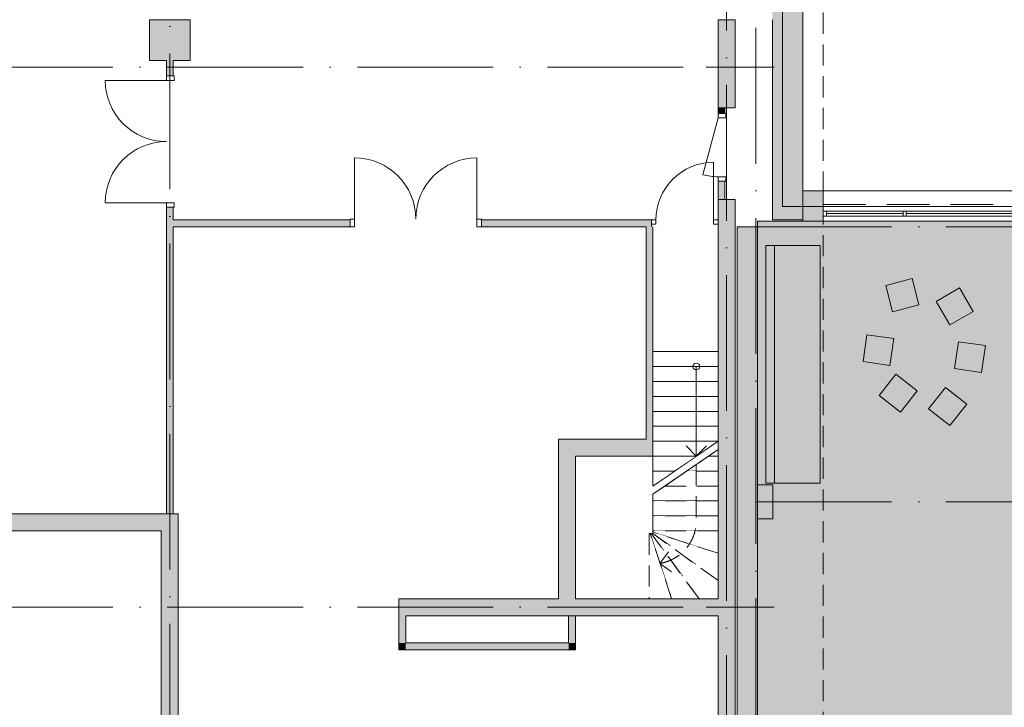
# Model space of a CAD drawing. Header units: millimetres. Extents: x -287545 to 1001608, y -673832 to 307178.
# Tile 36 of 64: x 33489 to 47991, y -14429 to -4300. Entities that reach past the tile are written whole.
import ezdxf
from ezdxf.enums import TextEntityAlignment as Align

# ---------------------------------------------------------------- set-up
doc = ezdxf.new("R2010")
doc.units = ezdxf.units.MM
doc.header["$MEASUREMENT"] = 0
for name, pattern in [('B0304', [1200, 1000, -100, 0, -100]), ('B0701', [468.239987, 311.999989, -156.239998]), ('B0703', [937.400007, 625, -312.400007]), ('v1', [2800, 1000, -400, 0, -400, 1000, 0]), ('Wipeout_Contour', [1000, 0, -1000])]:
    doc.linetypes.add(name, pattern=pattern)
for name, color, linetype in [('21 Buitenwanden', 7, 'Continuous'), ('21 Buitenwanden Doorsnede-arcering', 7, 'Continuous'), ('21 Buitenwanden Ramen', 7, 'Continuous'), ('22 C Binnenwanden', 7, 'Continuous'), ('22 C Binnenwanden Deuren', 7, 'Continuous'), ('22 C Binnenwanden Doorsnede-arcering', 7, 'Continuous'), ('22 NC Binnenwanden', 7, 'Continuous'), ('22 NC Binnenwanden Deuren', 7, 'Continuous'), ('22 NC Binnenwanden Doorsnede-arcering', 7, 'Continuous'), ('24 Trappen', 7, 'Continuous'), ('24 Trappen Afdek-arcering', 7, 'Continuous'), ('28 Draagconstructies - Kolommen INT', 7, 'Continuous'), ('28 Draagconstructies - Kolommen INT Doorsnede-arcering', 7, 'Continuous'), ('41 Buitenwandafw', 7, 'Continuous'), ('82 Interieur Los Doorsnede-arcering', 7, 'Continuous'), ('90 Terrein omgeving', 7, 'Continuous'), ('A Stramien', 7, 'Continuous'), ('Z Gebruiksoppervlak', 7, 'Continuous'), ('Z Gebruiksoppervlak Zone achtergrond', 7, 'Continuous'), ('Z Gebruiksoppervlak Zone omranding', 7, 'Continuous'), ('Z Gebruiksoppervlak Zone tekst', 7, 'Continuous')]:
    doc.layers.add(name, color=color, linetype=linetype)
doc.styles.add('GENERATED_STYLE_1', font='ARIALNB.TTF')
doc.styles.add('GENERATED_STYLE_2', font='ARIALN.TTF')
doc.styles.add('GENERATED_STYLE_4', font='arial.ttf')

# ---------------------------------------------------------------- blocks, each defined once
blk = doc.blocks.new('aula_H-05_1_1', base_point=(52467, -14575))
at = {"layer": 'Z Gebruiksoppervlak Zone achtergrond', "linetype": 'Continuous', "lineweight": 0, "true_color": 0xffffff}
blk.add_hatch(color=7, dxfattribs=at).paths.add_polyline_path([(44355, -16331), (44355, -21525), (60605, -21525), (60605, -23550), (64505, -23550), (64505, -7270), (58069, -7270), (58069, -10345), (54772, -10345), (54772, -7270), (44355, -7270)])
at = {"layer": 'Z Gebruiksoppervlak Zone omranding', "color": 2, "linetype": 'Continuous', "lineweight": 0, "flags": 128}
blk.add_lwpolyline([(44355, -16331), (44355, -21525), (60605, -21525), (60605, -23550), (64505, -23550), (64505, -7270), (58069, -7270), (58069, -10345), (54772, -10345), (54772, -7270), (44355, -7270)], close=True, dxfattribs=at)
at = {"layer": 'Z Gebruiksoppervlak Zone tekst', "color": 9, "lineweight": 0, "style": 'GENERATED_STYLE_1'}
blk.add_attdef('ROOM_NAME', text='', height=360, dxfattribs=at).set_placement((52467, -13774), align=Align.TOP_CENTER)
at = {"layer": 'Z Gebruiksoppervlak Zone tekst', "color": 9, "lineweight": 0}
for tag, height, style, p in [('DUMMY_942', 360, 'GENERATED_STYLE_1', (52885, -13661)), ('DUMMY_943', 300, 'GENERATED_STYLE_2', (51920, -14377)), ('ROOM_AREA', 300, 'GENERATED_STYLE_2', (51920, -14470)), ('DUMMY_944', 300, 'GENERATED_STYLE_2', (52500, -14474)), ('DUMMY_945', 200, 'GENERATED_STYLE_2', (52886, -14439)), ('OorspronkelijkOppervlakteAddOn', 300, 'GENERATED_STYLE_2', (52178, -15088)), ('DUMMY_946', 300, 'GENERATED_STYLE_2', (52178, -14995))]:
    blk.add_attdef(tag, text='', height=height, dxfattribs=dict(at, style=style)).set_placement(p, align=Align.TOP_LEFT)
blk = doc.blocks.new('Slab_1_1', base_point=(656, -159592))
at = {"layer": '90 Terrein omgeving', "color": 253, "linetype": 'Continuous', "lineweight": 0, "true_color": 0x99a3a6, "flags": 128}
blk.add_lwpolyline([(83441, -38402, 0.026375), (82545, -38813, -0.020839), (81787, -39169, -0.068942), (81026, -39373, -0.076511), (80477, -39351, -0.098735), (79831, -39079, -0.079096), (79228, -38494, -0.024505), (78739, -37774, 0.027053), (78242, -37047, 0.091945), (77641, -36498, 0.126478), (76874, -36287, 0.037205), (76536, -36300), (76536, -35925), (76536, -35850), (77030, -35850), (77030, -7050), (44725, -7050), (44725, -3850), (10025, -3850)], format="xyb", dxfattribs=at)
blk = doc.blocks.new('Stair_9_1')
at = {"color": 254, "linetype": 'Wipeout_Contour', "lineweight": 0, "ltscale": 177130.833054}
blk.add_wipeout([(43775, -9189), (42815, -9189), (42815, -9409), (43775, -9409)], dxfattribs=at).dxf.layer = '24 Trappen Afdek-arcering'
at = {"layer": '24 Trappen', "color": 9, "linetype": 'Continuous', "lineweight": 0}
for p, q in [((43775, -9189), (42815, -9189)), ((42815, -9189), (42815, -9409)), ((43775, -9409), (43775, -9189)), ((42815, -9409), (43775, -9409))]:
    blk.add_line(p, q, dxfattribs=at)
at = {"color": 254, "linetype": 'Wipeout_Contour', "lineweight": 0, "ltscale": 177317.741559}
blk.add_wipeout([(43775, -9409), (42815, -9409), (42815, -9629), (43775, -9629)], dxfattribs=at).dxf.layer = '24 Trappen Afdek-arcering'
at = {"layer": '24 Trappen', "color": 9, "linetype": 'Continuous', "lineweight": 0}
for p, q in [((43775, -9409), (42815, -9409)), ((42815, -9409), (42815, -9629)), ((43775, -9629), (43775, -9409)), ((42815, -9629), (43775, -9629))]:
    blk.add_line(p, q, dxfattribs=at)
at = {"layer": '24 Trappen', "color": 9, "linetype": 'Continuous', "lineweight": 0, "flags": 128}
blk.add_lwpolyline([(43405, -9409, 1), (43505, -9409, 1)], format="xyb", close=True, dxfattribs=at)
at = {"color": 254, "linetype": 'Wipeout_Contour', "lineweight": 0, "ltscale": 177508.816295}
blk.add_wipeout([(43775, -9629), (42815, -9629), (42815, -9849), (43775, -9849)], dxfattribs=at).dxf.layer = '24 Trappen Afdek-arcering'
at = {"layer": '24 Trappen', "color": 9, "linetype": 'Continuous', "lineweight": 0}
for p, q in [((43775, -9629), (42815, -9629)), ((42815, -9629), (42815, -9849)), ((43775, -9849), (43775, -9629)), ((42815, -9849), (43775, -9849))]:
    blk.add_line(p, q, dxfattribs=at)
at = {"color": 254, "linetype": 'Wipeout_Contour', "lineweight": 0, "ltscale": 177704.043807}
blk.add_wipeout([(43775, -9849), (42815, -9849), (42815, -10069), (43775, -10069)], dxfattribs=at).dxf.layer = '24 Trappen Afdek-arcering'
at = {"layer": '24 Trappen', "color": 9, "linetype": 'Continuous', "lineweight": 0}
for p, q in [((43775, -9849), (42815, -9849)), ((42815, -9849), (42815, -10069)), ((43775, -10069), (43775, -9849)), ((42815, -10069), (43775, -10069))]:
    blk.add_line(p, q, dxfattribs=at)
at = {"color": 254, "linetype": 'Wipeout_Contour', "lineweight": 0, "ltscale": 177903.410403}
blk.add_wipeout([(43775, -10069), (42815, -10069), (42815, -10289), (43775, -10289)], dxfattribs=at).dxf.layer = '24 Trappen Afdek-arcering'
at = {"layer": '24 Trappen', "color": 9, "linetype": 'Continuous', "lineweight": 0}
for p, q in [((43775, -10069), (42815, -10069)), ((42815, -10069), (42815, -10289)), ((43775, -10289), (43775, -10069)), ((42815, -10289), (43775, -10289))]:
    blk.add_line(p, q, dxfattribs=at)
at = {"color": 254, "linetype": 'Wipeout_Contour', "lineweight": 0, "ltscale": 178106.902193}
blk.add_wipeout([(43775, -10289), (42815, -10289), (42815, -10509), (43775, -10509)], dxfattribs=at).dxf.layer = '24 Trappen Afdek-arcering'
at = {"layer": '24 Trappen', "color": 9, "linetype": 'Continuous', "lineweight": 0}
for p, q in [((43775, -10289), (42815, -10289)), ((42815, -10289), (42815, -10509)), ((43775, -10509), (43775, -10289)), ((42815, -10509), (43775, -10509))]:
    blk.add_line(p, q, dxfattribs=at)
at = {"color": 254, "linetype": 'Wipeout_Contour', "lineweight": 0, "ltscale": 178004.092248}
blk.add_wipeout([(43775, -10509), (42815, -10509), (42815, -10729), (43455, -10729)], dxfattribs=at).dxf.layer = '24 Trappen Afdek-arcering'
at = {"layer": '24 Trappen', "color": 9, "linetype": 'Continuous', "lineweight": 0}
for p, q in [((43775, -10509), (42815, -10509)), ((42815, -10509), (42815, -10729)), ((42815, -10729), (43455, -10729))]:
    blk.add_line(p, q, dxfattribs=at)
at = {"color": 254, "linetype": 'Wipeout_Contour', "lineweight": 0, "ltscale": 135049.111631}
blk.add_wipeout([(43775, -10631), (43632, -10729), (43775, -10729)], dxfattribs=at).dxf.layer = '24 Trappen Afdek-arcering'
at = {"layer": '24 Trappen', "color": 9, "linetype": 'B0701', "lineweight": 0}
for p, q in [((43632, -10729), (43775, -10729)), ((43775, -10729), (43775, -10631))]:
    blk.add_line(p, q, dxfattribs=at)
at = {"color": 254, "linetype": 'Wipeout_Contour', "lineweight": 0, "ltscale": 177595.349947}
blk.add_wipeout([(42815, -10729), (42815, -10949), (43135, -10949), (43455, -10729)], dxfattribs=at).dxf.layer = '24 Trappen Afdek-arcering'
at = {"layer": '24 Trappen', "color": 9, "linetype": 'Continuous', "lineweight": 0}
for p, q in [((43455, -10729), (42815, -10729)), ((42815, -10729), (42815, -10949)), ((42815, -10949), (43135, -10949))]:
    blk.add_line(p, q, dxfattribs=at)
at = {"color": 254, "linetype": 'Wipeout_Contour', "lineweight": 0, "ltscale": 179799.19355}
blk.add_wipeout([(43312, -10949), (43775, -10949), (43775, -10729), (43632, -10729)], dxfattribs=at).dxf.layer = '24 Trappen Afdek-arcering'
at = {"color": 254, "linetype": 'Wipeout_Contour', "lineweight": 0, "ltscale": 132944.235772}
blk.add_wipeout([(42815, -10949), (42815, -11169), (43135, -10949)], dxfattribs=at).dxf.layer = '24 Trappen Afdek-arcering'
at = {"layer": '24 Trappen', "color": 9, "linetype": 'Continuous', "lineweight": 0}
for p, q in [((43455, -9409), (43455, -10729)), ((43305, -10579), (43455, -10729)), ((43455, -10729), (43605, -10579)), ((43135, -10949), (42815, -10949)), ((42815, -10949), (42815, -11169))]:
    blk.add_line(p, q, dxfattribs=at)
at = {"layer": '24 Trappen', "color": 9, "linetype": 'B0701', "lineweight": 0}
for p, q in [((43775, -10729), (43632, -10729)), ((43775, -10949), (43775, -10729)), ((43312, -10949), (43775, -10949))]:
    blk.add_line(p, q, dxfattribs=at)
at = {"color": 254, "linetype": 'Wipeout_Contour', "lineweight": 0, "ltscale": 179393.609872}
blk.add_wipeout([(42992, -11169), (43775, -11169), (43775, -10949), (43312, -10949)], dxfattribs=at).dxf.layer = '24 Trappen Afdek-arcering'
at = {"layer": '24 Trappen', "color": 9, "linetype": 'B0701', "lineweight": 0}
for p, q in [((43775, -10949), (43312, -10949)), ((43775, -11169), (43775, -10949)), ((42992, -11169), (43775, -11169))]:
    blk.add_line(p, q, dxfattribs=at)
at = {"color": 254, "linetype": 'Wipeout_Contour', "lineweight": 0, "ltscale": 223411.705249}
blk.add_wipeout([(42992, -11169), (42815, -11291), (42815, -11389), (43775, -11389), (43775, -11169)], dxfattribs=at).dxf.layer = '24 Trappen Afdek-arcering'
at = {"layer": '24 Trappen', "color": 9, "linetype": 'Continuous', "lineweight": 0}
for p, q in [((43775, -10509), (42815, -11169)), ((43775, -10631), (42815, -11291))]:
    blk.add_line(p, q, dxfattribs=at)
at = {"layer": '24 Trappen', "color": 9, "linetype": 'B0701', "lineweight": 0}
for p, q in [((42815, -11291), (42815, -11389)), ((43775, -11169), (42992, -11169)), ((43775, -11389), (43775, -11169)), ((42815, -11389), (43775, -11389))]:
    blk.add_line(p, q, dxfattribs=at)
at = {"color": 254, "linetype": 'Wipeout_Contour', "lineweight": 0, "ltscale": 179185.736983}
blk.add_wipeout([(42815, -11609), (43775, -11609), (43775, -11389), (42815, -11389)], dxfattribs=at).dxf.layer = '24 Trappen Afdek-arcering'
at = {"layer": '24 Trappen', "color": 9, "linetype": 'B0701', "lineweight": 0}
for p, q in [((43775, -11389), (42815, -11389)), ((42815, -11389), (42815, -11609)), ((43775, -11609), (43775, -11389)), ((42815, -11609), (43775, -11609))]:
    blk.add_line(p, q, dxfattribs=at)
at = {"color": 254, "linetype": 'Wipeout_Contour', "lineweight": 0, "ltscale": 179413.675728}
blk.add_wipeout([(42815, -11829), (43775, -11829), (43775, -11609), (42815, -11609)], dxfattribs=at).dxf.layer = '24 Trappen Afdek-arcering'
at = {"layer": '24 Trappen', "color": 9, "linetype": 'B0701', "lineweight": 0}
for p, q in [((43455, -10851), (43455, -11677)), ((43775, -11609), (42815, -11609)), ((42815, -11609), (42815, -11829)), ((43775, -11829), (43775, -11609)), ((42815, -11829), (43775, -11829))]:
    blk.add_line(p, q, dxfattribs=at)
at = {"color": 254, "linetype": 'Wipeout_Contour', "lineweight": 0, "ltscale": 179620.259428}
blk.add_wipeout([(42815, -11847), (43775, -12159), (43775, -11829), (42815, -11829)], dxfattribs=at).dxf.layer = '24 Trappen Afdek-arcering'
at = {"layer": '24 Trappen', "color": 9, "linetype": 'B0701', "lineweight": 0}
for p, q in [((43775, -11829), (42815, -11829)), ((42815, -11829), (42815, -11847)), ((42815, -11847), (43775, -12159)), ((43775, -12159), (43775, -11829))]:
    blk.add_line(p, q, dxfattribs=at)
at = {"color": 254, "linetype": 'Wipeout_Contour', "lineweight": 0, "ltscale": 179827.549356}
blk.add_wipeout([(42815, -11869), (43775, -12563), (43775, -12159), (42815, -11847)], dxfattribs=at).dxf.layer = '24 Trappen Afdek-arcering'
at = {"layer": '24 Trappen', "color": 9, "linetype": 'B0701', "lineweight": 0}
for p, q in [((43775, -12159), (42815, -11847)), ((42815, -11847), (42815, -11869)), ((42815, -11869), (43775, -12563)), ((43775, -12563), (43775, -12159))]:
    blk.add_line(p, q, dxfattribs=at)
at = {"color": 254, "linetype": 'Wipeout_Contour', "lineweight": 0, "ltscale": 269773.382743}
blk.add_wipeout([(42791, -11870), (43496, -12830), (43775, -12830), (43775, -12563), (42815, -11869), (42815, -11870)], dxfattribs=at).dxf.layer = '24 Trappen Afdek-arcering'
at = {"layer": '24 Trappen', "color": 9, "linetype": 'B0701', "lineweight": 0}
for p, q in [((42815, -11870), (42791, -11870)), ((42791, -11870), (43496, -12830)), ((43775, -12563), (42815, -11869)), ((42815, -11869), (42815, -11870)), ((43775, -12830), (43775, -12563)), ((43496, -12830), (43775, -12830))]:
    blk.add_line(p, q, dxfattribs=at)
at = {"color": 254, "linetype": 'Wipeout_Contour', "lineweight": 0, "ltscale": 179108.084124}
blk.add_wipeout([(42774, -11870), (43092, -12830), (43496, -12830), (42791, -11870)], dxfattribs=at).dxf.layer = '24 Trappen Afdek-arcering'
at = {"layer": '24 Trappen', "color": 9, "linetype": 'B0701', "lineweight": 0}
for p, q in [((42791, -11870), (42774, -11870)), ((42774, -11870), (43092, -12830)), ((43496, -12830), (42791, -11870)), ((43092, -12830), (43496, -12830))]:
    blk.add_line(p, q, dxfattribs=at)
at = {"color": 254, "linetype": 'Wipeout_Contour', "lineweight": 0, "ltscale": 178375.260448}
blk.add_wipeout([(42761, -11870), (42761, -12830), (43092, -12830), (42774, -11870)], dxfattribs=at).dxf.layer = '24 Trappen Afdek-arcering'
at = {"layer": '24 Trappen', "color": 9, "linetype": 'B0701', "lineweight": 0}
for p, q in [((42774, -11870), (42761, -11870)), ((42761, -11870), (42761, -12830)), ((43092, -12830), (42774, -11870)), ((42761, -12830), (43092, -12830))]:
    blk.add_line(p, q, dxfattribs=at)
at = {"layer": '24 Trappen', "color": 9, "linetype": 'B0304', "lineweight": 0}
for p, q in [((43043, -12136), (42920, -12309)), ((42920, -12309), (43092, -12432))]:
    blk.add_line(p, q, dxfattribs=at)
at = {"layer": '24 Trappen', "color": 9, "linetype": 'B0701', "lineweight": 0}
blk.add_arc((42815, -11677), 640, 279.4002, 0, dxfattribs=at)
blk = doc.blocks.new('Wall_6_1', base_point=(44205, -23690))
at = {"layer": '22 NC Binnenwanden Doorsnede-arcering', "linetype": 'Continuous', "lineweight": 0}
blk.add_hatch(color=251, dxfattribs=at).paths.add_polyline_path([(44055, -7350), (44055, -21675), (44355, -21675), (44355, -19750), (44080, -19750), (44080, -19250), (44355, -19250), (44355, -11650), (44080, -11650), (44080, -11150), (44355, -11150), (44355, -7350)])
at = {"layer": '22 NC Binnenwanden', "color": 1, "linetype": 'Continuous', "lineweight": 0, "flags": 128}
for points in [[(44355, -7350), (44055, -7350)], [(44055, -7350), (44055, -21675)], [(44355, -11150), (44355, -7350)], [(44355, -19250), (44355, -11650)]]:
    blk.add_lwpolyline(points, dxfattribs=at)
blk = doc.blocks.new('Wall_92_1', base_point=(44575, -4300))
at = {"layer": '21 Buitenwanden Doorsnede-arcering', "linetype": 'Continuous', "lineweight": 0, "true_color": 0x323232}
for points in [[(44925, -3950), (45025, -3850), (44925, -3850)], [(44925, -3950), (45025, -3950), (45025, -3850)], [(44575, -4300), (44875, -4000), (44575, -4000)], [(44575, -4300), (44875, -4300), (44875, -4000)], [(44875, -4000), (44925, -3950), (44875, -3950)], [(44875, -4000), (44925, -4000), (44925, -3950)], [(44875, -4000), (44875, -7250), (44925, -7250), (44925, -4000)], [(44925, -3950), (44925, -7250), (45025, -7250), (45025, -3950)], [(44575, -4300), (44575, -7250), (44875, -7250), (44875, -4300)]]:
    blk.add_hatch(color=250, dxfattribs=at).paths.add_polyline_path(points)
at = {"layer": '21 Buitenwanden', "color": 9, "linetype": 'Continuous', "lineweight": 0, "flags": 128}
for points in [[(45025, -3850), (44925, -3850)], [(44875, -7250), (44575, -7250)], [(44925, -7250), (44875, -7250)], [(45025, -7250), (44925, -7250)]]:
    blk.add_lwpolyline(points, dxfattribs=at)
at = {"layer": '21 Buitenwanden', "color": 1, "linetype": 'Continuous', "lineweight": 0, "flags": 128}
for points in [[(45025, -7250), (45025, -3850)], [(44575, -4300), (44575, -7250)]]:
    blk.add_lwpolyline(points, dxfattribs=at)
blk = doc.blocks.new('Simple Door Opening_5')
at = {"layer": '22 C Binnenwanden Deuren', "color": 1, "linetype": 'Continuous', "lineweight": 0}
for p, q in [((-750, 0), (-750, -250)), ((750, 0), (750, -250))]:
    blk.add_line(p, q, dxfattribs=at)
at = {"layer": '22 C Binnenwanden Deuren', "color": 9, "linetype": 'B0701', "lineweight": 0}
for p, q in [((-750, 0), (750, 0)), ((-750, -250), (750, -250))]:
    blk.add_line(p, q, dxfattribs=at)
blk = doc.blocks.new('Wall_106_1', base_point=(35700, -23660))
at = {"layer": '22 C Binnenwanden Doorsnede-arcering', "linetype": 'Continuous', "lineweight": 0, "true_color": 0x323232}
for points in [[(35825, -11580), (35575, -11580), (35575, -16445), (35825, -16445)], [(35575, -17945), (35575, -23660), (35825, -23660), (35825, -17945)]]:
    blk.add_hatch(color=250, dxfattribs=at).paths.add_polyline_path(points)
at = {"layer": '22 C Binnenwanden', "color": 1, "linetype": 'Continuous', "lineweight": 0}
for p, q in [((35575, -16445), (35825, -16445)), ((35575, -17945), (35825, -17945))]:
    blk.add_line(p, q, dxfattribs=at)
at = {"layer": '22 C Binnenwanden', "color": 1, "linetype": 'Continuous', "lineweight": 0, "flags": 128}
for points in [[(35825, -11580), (35575, -11580)], [(35825, -16445), (35825, -11580)], [(35575, -11830), (35575, -16445)], [(35575, -17945), (35575, -18580)], [(35825, -23660), (35825, -17945)], [(35575, -18680), (35575, -23660)], [(35575, -23660), (35825, -23660)]]:
    blk.add_lwpolyline(points, dxfattribs=at)
at = {"layer": '22 C Binnenwanden Deuren', "color": 1, "linetype": 'Continuous', "lineweight": 0, "zscale": 1000, "rotation": 90}
blk.add_blockref('Simple Door Opening_5', (35575, -17195), dxfattribs=at)
blk = doc.blocks.new('Wall_107_1', base_point=(39125, -12955))
at = {"layer": '22 C Binnenwanden Doorsnede-arcering', "linetype": 'Continuous', "lineweight": 0}
for points in [[(39175, -13080), (39075, -12830), (39075, -13080)], [(39075, -12830), (39175, -13080), (39175, -12830)], [(39175, -13080), (41550, -13080), (41550, -12830), (39175, -12830)]]:
    blk.add_hatch(color=251, dxfattribs=at).paths.add_polyline_path(points)
at = {"layer": '22 C Binnenwanden', "color": 1, "linetype": 'Continuous', "lineweight": 0, "flags": 128}
for points in [[(41425, -12830), (39075, -12830)], [(39175, -13080), (41550, -13080)]]:
    blk.add_lwpolyline(points, dxfattribs=at)
at = {"layer": '22 NC Binnenwanden', "color": 1, "linetype": 'Continuous', "lineweight": 0, "flags": 128}
blk.add_lwpolyline([(39075, -12830), (39075, -13080)], dxfattribs=at)
blk = doc.blocks.new('Wall_108_1', base_point=(43900, -23660))
at = {"layer": '22 C Binnenwanden Doorsnede-arcering', "linetype": 'Continuous', "lineweight": 0, "true_color": 0x323232}
blk.add_hatch(color=250, dxfattribs=at).paths.add_polyline_path([(44025, -23660), (44025, -6950), (43775, -6950), (43775, -23660)])
at = {"layer": '22 C Binnenwanden', "color": 1, "linetype": 'Continuous', "lineweight": 0, "flags": 128}
for points in [[(44025, -6950), (43775, -6950)], [(43775, -6950), (43775, -12830)], [(44025, -23660), (44025, -6950)], [(43775, -13080), (43775, -19000)]]:
    blk.add_lwpolyline(points, dxfattribs=at)
blk = doc.blocks.new('Wall_121_1', base_point=(41550, -12955))
at = {"layer": '22 C Binnenwanden Doorsnede-arcering', "linetype": 'Continuous', "lineweight": 0}
blk.add_hatch(color=251, dxfattribs=at).paths.add_polyline_path([(41550, -13080), (43775, -13080), (43775, -12830), (41550, -12830)])
at = {"layer": '22 C Binnenwanden', "color": 1, "linetype": 'Continuous', "lineweight": 0, "flags": 128}
for points in [[(43775, -12830), (41675, -12830)], [(41550, -13080), (43775, -13080)]]:
    blk.add_lwpolyline(points, dxfattribs=at)
blk = doc.blocks.new('Wall_122_1', base_point=(41550, -10605))
at = {"layer": '22 C Binnenwanden Doorsnede-arcering', "linetype": 'Continuous', "lineweight": 0}
for points in [[(41425, -10480), (41675, -10730), (41675, -10480)], [(41675, -10730), (41425, -10480), (41425, -10730)], [(41425, -10730), (41425, -12830), (41675, -12830), (41675, -10730)]]:
    blk.add_hatch(color=251, dxfattribs=at).paths.add_polyline_path(points)
at = {"layer": '22 C Binnenwanden', "color": 1, "linetype": 'Continuous', "lineweight": 0, "flags": 128}
for points in [[(41425, -10480), (41675, -10480)], [(41425, -10480), (41425, -12830)], [(41675, -12830), (41675, -10730)]]:
    blk.add_lwpolyline(points, dxfattribs=at)
blk = doc.blocks.new('Wall_123_1', base_point=(41550, -10605))
at = {"layer": '22 C Binnenwanden Doorsnede-arcering', "linetype": 'Continuous', "lineweight": 0}
for points in [[(42715, -10480), (41675, -10480), (41675, -10730), (42715, -10730)], [(42715, -10480), (42815, -10730), (42815, -10480)], [(42715, -10730), (42815, -10730), (42715, -10480)]]:
    blk.add_hatch(color=251, dxfattribs=at).paths.add_polyline_path(points)
at = {"layer": '22 C Binnenwanden', "color": 1, "linetype": 'Continuous', "lineweight": 0, "flags": 128}
for points in [[(42715, -10480), (41675, -10480)], [(41675, -10730), (42815, -10730)]]:
    blk.add_lwpolyline(points, dxfattribs=at)
at = {"layer": '22 NC Binnenwanden', "color": 1, "linetype": 'Continuous', "lineweight": 0, "flags": 128}
blk.add_lwpolyline([(42815, -10730), (42815, -10480)], dxfattribs=at)
blk = doc.blocks.new('Wall_126_1', base_point=(41625, -13080))
at = {"layer": '22 NC Binnenwanden Doorsnede-arcering', "linetype": 'Continuous', "lineweight": 0}
for points in [[(41675, -13480), (41675, -13080), (41575, -13080), (41575, -13480)], [(41575, -13480), (41575, -13580), (41675, -13580)], [(41675, -13480), (41575, -13480), (41675, -13580)]]:
    blk.add_hatch(color=251, dxfattribs=at).paths.add_polyline_path(points)
at = {"layer": '22 NC Binnenwanden', "color": 1, "linetype": 'Continuous', "lineweight": 0, "flags": 128}
for points in [[(41575, -13080), (41575, -13480)], [(41575, -13080), (41675, -13080)], [(41675, -13580), (41675, -13080)], [(41675, -13580), (41575, -13580)]]:
    blk.add_lwpolyline(points, dxfattribs=at)
blk = doc.blocks.new('Wall_127_1', base_point=(41625, -13530))
at = {"layer": '22 NC Binnenwanden Doorsnede-arcering', "linetype": 'Continuous', "lineweight": 0}
for points in [[(39075, -13480), (39075, -13580), (39175, -13480)], [(39175, -13480), (39075, -13580), (39175, -13580)], [(39175, -13580), (41575, -13580), (41575, -13480), (39175, -13480)]]:
    blk.add_hatch(color=251, dxfattribs=at).paths.add_polyline_path(points)
at = {"layer": '22 NC Binnenwanden', "color": 1, "linetype": 'Continuous', "lineweight": 0, "flags": 128}
for points in [[(39075, -13580), (39075, -13480)], [(41575, -13480), (39175, -13480)], [(39075, -13580), (41575, -13580)]]:
    blk.add_lwpolyline(points, dxfattribs=at)
blk = doc.blocks.new('D1 27_10')
at = {"layer": '22 NC Binnenwanden Deuren', "color": 1, "linetype": 'Continuous', "lineweight": 0}
for p, q in [((433, 0), (-403, 224)), ((-433, 0), (-500, 0)), ((-500, 0), (-500, -114)), ((-500, 0), (-500, -100)), ((-500, 0), (-500, -100)), ((-433, -114), (-433, 0)), ((500, 0), (433, 0)), ((433, 0), (433, -114)), ((500, -114), (500, 0)), ((500, 0), (500, -100)), ((500, 0), (500, -100)), ((-500, -114), (-433, -114)), ((433, -114), (500, -114))]:
    blk.add_line(p, q, dxfattribs=at)
at = {"layer": '22 NC Binnenwanden Deuren', "color": 9, "linetype": 'Continuous', "lineweight": 0}
blk.add_arc((433, 0), 866, 165, 180, dxfattribs=at)
blk = doc.blocks.new('Wall_136_1', base_point=(43825, -6950))
at = {"layer": '22 NC Binnenwanden Doorsnede-arcering', "linetype": 'Continuous', "lineweight": 0}
for points in [[(43875, -5600), (43775, -5600), (43775, -5680), (43875, -5680)], [(43775, -6680), (43775, -6950), (43875, -6950), (43875, -6680)]]:
    blk.add_hatch(color=251, dxfattribs=at).paths.add_polyline_path(points)
at = {"layer": '22 NC Binnenwanden', "color": 1, "linetype": 'Continuous', "lineweight": 0}
for p, q in [((43775, -5680), (43875, -5680)), ((43775, -6680), (43875, -6680))]:
    blk.add_line(p, q, dxfattribs=at)
at = {"layer": '22 NC Binnenwanden', "color": 1, "linetype": 'Continuous', "lineweight": 0, "flags": 128}
for points in [[(43875, -5600), (43775, -5600)], [(43775, -5600), (43775, -5680)], [(43875, -5680), (43875, -5600)], [(43775, -6680), (43775, -6950)], [(43875, -6950), (43875, -6680)], [(43775, -6950), (43875, -6950)]]:
    blk.add_lwpolyline(points, dxfattribs=at)
at = {"layer": '22 NC Binnenwanden Deuren', "color": 1, "linetype": 'Continuous', "lineweight": 0, "zscale": 1000, "rotation": 90}
blk.add_blockref('D1 27_10', (43775, -6180), dxfattribs=at)
blk = doc.blocks.new('Wall_137_1', base_point=(43900, -4300))
at = {"layer": '22 C Binnenwanden Doorsnede-arcering', "linetype": 'Continuous', "lineweight": 0, "true_color": 0x323232}
blk.add_hatch(color=250, dxfattribs=at).paths.add_polyline_path([(43775, -4300), (43775, -5600), (44025, -5600), (44025, -4300)])
at = {"layer": '22 C Binnenwanden', "color": 1, "linetype": 'Continuous', "lineweight": 0, "flags": 128}
for points in [[(43775, -4300), (43775, -5600)], [(44025, -4300), (43775, -4300)], [(44025, -5600), (44025, -4300)], [(43775, -5600), (44025, -5600)]]:
    blk.add_lwpolyline(points, dxfattribs=at)
blk = doc.blocks.new('Wall_144_1', base_point=(28800, -11705))
at = {"layer": '22 C Binnenwanden Doorsnede-arcering', "linetype": 'Continuous', "lineweight": 0}
blk.add_hatch(color=251, dxfattribs=at).paths.add_polyline_path([(28925, -11830), (35575, -11830), (35575, -11580), (28925, -11580)])
at = {"layer": '22 C Binnenwanden', "color": 1, "linetype": 'Continuous', "lineweight": 0, "flags": 128}
for points in [[(35575, -11580), (28925, -11580)], [(28925, -11830), (35575, -11830)]]:
    blk.add_lwpolyline(points, dxfattribs=at)
blk = doc.blocks.new('D1 27_16')
at = {"layer": '22 NC Binnenwanden Deuren', "color": 1, "linetype": 'Continuous', "lineweight": 0}
for p, q in [((425, 0), (425, 850)), ((-425, 0), (-490, 0)), ((-490, 0), (-490, -60)), ((-490, 0), (-490, -60)), ((-490, 0), (-490, -60)), ((-425, -60), (-425, 0)), ((490, 0), (425, 0)), ((425, 0), (425, -60)), ((490, -60), (490, 0)), ((490, 0), (490, -60)), ((490, 0), (490, -60)), ((-490, -60), (-425, -60)), ((-490, -60), (-490, -100)), ((425, -60), (490, -60)), ((490, -60), (490, -100))]:
    blk.add_line(p, q, dxfattribs=at)
at = {"layer": '22 NC Binnenwanden Deuren', "color": 9, "linetype": 'Continuous', "lineweight": 0}
blk.add_arc((425, 0), 850, 90, 180, dxfattribs=at)
blk = doc.blocks.new('D2 27_5')
at = {"layer": '22 NC Binnenwanden Deuren', "color": 1, "linetype": 'Continuous', "lineweight": 0}
for p, q in [((-900, 0), (-900, 900)), ((900, 0), (900, 900)), ((-900, 0), (-967, 0)), ((-967, 0), (-967, -114)), ((-900, -114), (-900, 0)), ((967, 0), (900, 0)), ((900, 0), (900, -114)), ((967, -114), (967, 0)), ((-967, -114), (-967, -14)), ((-967, -114), (-967, -14)), ((-967, -114), (-900, -114)), ((900, -114), (967, -114)), ((967, -114), (967, -14)), ((967, -114), (967, -14))]:
    blk.add_line(p, q, dxfattribs=at)
at = {"layer": '22 NC Binnenwanden Deuren', "color": 9, "linetype": 'Continuous', "lineweight": 0}
for centre, start, end in [((-900, 0), 0, 90), ((900, 0), 90, 180)]:
    blk.add_arc(centre, 900, start, end, dxfattribs=at)
blk = doc.blocks.new('Wall_147_1', base_point=(43730, -7300))
at = {"layer": '22 NC Binnenwanden Doorsnede-arcering', "linetype": 'Continuous', "lineweight": 0}
for points in [[(35750, -7250), (35750, -7350), (38356, -7350), (38356, -7250)], [(40290, -7350), (42795, -7350), (42795, -7250), (40290, -7250)]]:
    blk.add_hatch(color=251, dxfattribs=at).paths.add_polyline_path(points)
at = {"layer": '22 NC Binnenwanden', "color": 1, "linetype": 'Continuous', "lineweight": 0}
for p, q in [((38356, -7350), (38356, -7250)), ((40290, -7350), (40290, -7250)), ((42795, -7250), (42795, -7310)), ((43775, -7250), (43775, -7310)), ((42795, -7310), (42795, -7350)), ((43775, -7310), (43775, -7350))]:
    blk.add_line(p, q, dxfattribs=at)
at = {"layer": '22 NC Binnenwanden', "color": 1, "linetype": 'Continuous', "lineweight": 0, "flags": 128}
for points in [[(38356, -7250), (35750, -7250)], [(42795, -7250), (40290, -7250)], [(35750, -7350), (38356, -7350)], [(40290, -7350), (42715, -7350)]]:
    blk.add_lwpolyline(points, dxfattribs=at)
at = {"layer": '22 NC Binnenwanden Deuren', "color": 1, "linetype": 'Continuous', "lineweight": 0, "zscale": 1000}
for name, p in [('D2 27_5', (39323, -7236)), ('D1 27_16', (43285, -7250))]:
    blk.add_blockref(name, p, dxfattribs=at)
blk = doc.blocks.new('Wall_148_1', base_point=(42765, -10605))
at = {"layer": '22 NC Binnenwanden Doorsnede-arcering', "linetype": 'Continuous', "lineweight": 0}
blk.add_hatch(color=251, dxfattribs=at).paths.add_polyline_path([(42815, -10480), (42815, -7350), (42715, -7350), (42715, -10480)])
at = {"layer": '22 NC Binnenwanden', "color": 1, "linetype": 'Continuous', "lineweight": 0, "flags": 128}
for points in [[(42715, -7350), (42715, -10480)], [(42815, -10480), (42815, -7350)]]:
    blk.add_lwpolyline(points, dxfattribs=at)
blk = doc.blocks.new('D2 27_6')
at = {"layer": '22 NC Binnenwanden Deuren', "color": 1, "linetype": 'Continuous', "lineweight": 0}
for p, q in [((-900, 0), (-900, 900)), ((900, 0), (900, 900)), ((-900, 0), (-967, 0)), ((-967, 0), (-967, -114)), ((-967, 0), (-967, -100)), ((-967, 0), (-967, -100)), ((-900, -114), (-900, 0)), ((967, 0), (900, 0)), ((900, 0), (900, -114)), ((967, -114), (967, 0)), ((967, 0), (967, -100)), ((967, 0), (967, -100)), ((-967, -114), (-900, -114)), ((900, -114), (967, -114))]:
    blk.add_line(p, q, dxfattribs=at)
at = {"layer": '22 NC Binnenwanden Deuren', "color": 9, "linetype": 'Continuous', "lineweight": 0}
for centre, start, end in [((-900, 0), 0, 90), ((900, 0), 90, 180)]:
    blk.add_arc(centre, 900, start, end, dxfattribs=at)
blk = doc.blocks.new('Wall_149_1', base_point=(35700, -11580))
at = {"layer": '22 NC Binnenwanden Doorsnede-arcering', "linetype": 'Continuous', "lineweight": 0}
for points in [[(35750, -4900), (35650, -4900), (35650, -5129), (35750, -5129)], [(35650, -7063), (35650, -11580), (35750, -11580), (35750, -7063)]]:
    blk.add_hatch(color=251, dxfattribs=at).paths.add_polyline_path(points)
at = {"layer": '22 NC Binnenwanden', "color": 1, "linetype": 'Continuous', "lineweight": 0}
for p, q in [((35650, -5129), (35750, -5129)), ((35650, -7063), (35750, -7063))]:
    blk.add_line(p, q, dxfattribs=at)
at = {"layer": '22 NC Binnenwanden', "color": 1, "linetype": 'Continuous', "lineweight": 0, "flags": 128}
for points in [[(35650, -4900), (35650, -5129)], [(35750, -5129), (35750, -4900)], [(35650, -7063), (35650, -11580)], [(35750, -7250), (35750, -7063)], [(35750, -11580), (35750, -7350)], [(35650, -11580), (35750, -11580)]]:
    blk.add_lwpolyline(points, dxfattribs=at)
at = {"layer": '22 NC Binnenwanden Deuren', "color": 1, "linetype": 'Continuous', "lineweight": 0, "zscale": 1000, "rotation": 90}
blk.add_blockref('D2 27_6', (35650, -6096), dxfattribs=at)
blk = doc.blocks.new('Wall_151_1', base_point=(39125, -12955))
at = {"layer": '22 NC Binnenwanden Doorsnede-arcering', "linetype": 'Continuous', "lineweight": 0}
blk.add_hatch(color=251, dxfattribs=at).paths.add_polyline_path([(39175, -13480), (39175, -13080), (39075, -13080), (39075, -13480)])
at = {"layer": '22 NC Binnenwanden', "color": 1, "linetype": 'Continuous', "lineweight": 0, "flags": 128}
for points in [[(39075, -13080), (39075, -13480)], [(39175, -13480), (39175, -13080)]]:
    blk.add_lwpolyline(points, dxfattribs=at)
blk = doc.blocks.new('R2 bl ol 27_8')
at = {"layer": '21 Buitenwanden Ramen', "color": 9, "linetype": 'Continuous', "lineweight": 0}
for p, q in [((-1473, 78), (1473, 78)), ((-1473, 0), (-1473, 78)), ((-1473, -72), (-1473, 0)), ((-1473, -72), (-1473, 0)), ((1473, 0), (1473, 78)), ((1473, -72), (1473, 0)), ((1473, -72), (1473, 0)), ((-1473, -272), (-1473, -72)), ((1473, -272), (1473, -72)), ((-1473, -372), (-1473, -272)), ((1473, -372), (1473, -272)), ((-1473, -372), (1473, -372))]:
    blk.add_line(p, q, dxfattribs=at)
at = {"layer": '21 Buitenwanden Ramen', "color": 1, "linetype": 'Continuous', "lineweight": 0}
for p, q in [((-1473, 0), (-1425, 0)), ((-1425, 0), (-1425, -72)), ((249, -72), (249, 0)), ((249, 0), (273, 0)), ((273, 0), (297, 0)), ((297, 0), (297, -72)), ((1425, -72), (1425, 0)), ((1425, 0), (1473, 0)), ((-1425, -72), (-1473, -72)), ((273, -72), (249, -72)), ((297, -72), (273, -72)), ((1473, -72), (1425, -72))]:
    blk.add_line(p, q, dxfattribs=at)
at = {"layer": '21 Buitenwanden Ramen', "color": 2, "linetype": 'Continuous', "lineweight": 0}
for p, q in [((-1425, 0), (249, 0)), ((297, 0), (1425, 0)), ((-1425, -36), (249, -36)), ((249, -72), (-1425, -72)), ((297, -36), (1425, -36)), ((1425, -72), (297, -72))]:
    blk.add_line(p, q, dxfattribs=at)
blk = doc.blocks.new('Wall_160_1', base_point=(60530, -7270))
at = {"layer": '21 Buitenwanden Doorsnede-arcering', "linetype": 'Continuous', "lineweight": 0, "true_color": 0x323232}
for points in [[(45025, -6820), (45025, -6920), (45325, -6920), (45325, -6820)], [(45025, -7270), (45325, -7270), (45325, -6920), (45025, -6920)]]:
    blk.add_hatch(color=250, dxfattribs=at).paths.add_polyline_path(points)
at = {"layer": '21 Buitenwanden', "color": 9, "linetype": 'Continuous', "lineweight": 0}
for p, q in [((45325, -6820), (45325, -6920)), ((45325, -6920), (45325, -7120)), ((45325, -7120), (45325, -7192)), ((45325, -7192), (45325, -7270))]:
    blk.add_line(p, q, dxfattribs=at)
at = {"layer": '21 Buitenwanden', "color": 2, "linetype": 'Continuous', "lineweight": 0, "flags": 128}
for points in [[(45325, -6820), (45025, -6820)], [(45025, -7270), (45325, -7270)]]:
    blk.add_lwpolyline(points, dxfattribs=at)
at = {"layer": '21 Buitenwanden', "color": 9, "linetype": 'Continuous', "lineweight": 0, "flags": 128}
for points in [[(45025, -6820), (45025, -6920)], [(45025, -6920), (45025, -7270)]]:
    blk.add_lwpolyline(points, dxfattribs=at)
at = {"layer": '21 Buitenwanden Ramen', "color": 1, "linetype": 'Continuous', "lineweight": 0, "zscale": 1000, "rotation": 180}
blk.add_blockref('R2 bl ol 27_8', (46797, -7192), dxfattribs=at)
blk = doc.blocks.new('Column_14_1', base_point=(35700, -4600))
at = {"layer": '28 Draagconstructies - Kolommen INT Doorsnede-arcering', "linetype": 'Continuous', "lineweight": 0, "true_color": 0x323232}
blk.add_hatch(color=250, dxfattribs=at).paths.add_polyline_path([(35400, -4900), (35650, -4900), (35750, -4900), (36000, -4900), (36000, -4300), (35400, -4300)])
at = {"layer": '28 Draagconstructies - Kolommen INT', "color": 5, "linetype": 'Continuous', "lineweight": 0, "flags": 128}
blk.add_lwpolyline([(35750, -4900), (36000, -4900), (36000, -4300), (35400, -4300), (35400, -4900), (35650, -4900)], dxfattribs=at)
blk = doc.blocks.new('Beam_80_1', base_point=(45325, -7120))
at = {"layer": '41 Buitenwandafw', "color": 9, "linetype": 'B0703', "lineweight": 0}
for p, q in [((45325, -7020), (51240, -7020)), ((45325, -7120), (45325, -7020)), ((51240, -7120), (51240, -7020)), ((45325, -7120), (51240, -7120))]:
    blk.add_line(p, q, dxfattribs=at)
blk = doc.blocks.new('Column_108_1', base_point=(44330, -11400))
at = {"layer": '28 Draagconstructies - Kolommen INT Doorsnede-arcering', "linetype": 'Continuous', "lineweight": 0, "true_color": 0x323232}
for points in [[(44080, -11650), (44355, -11650), (44355, -11150), (44080, -11150)], [(44580, -11150), (44355, -11150), (44355, -11650), (44580, -11650)]]:
    blk.add_hatch(color=250, dxfattribs=at).paths.add_polyline_path(points)
at = {"layer": '28 Draagconstructies - Kolommen INT', "color": 5, "linetype": 'Continuous', "lineweight": 0, "flags": 128}
blk.add_lwpolyline([(44355, -11650), (44580, -11650), (44580, -11150), (44355, -11150)], dxfattribs=at)
blk = doc.blocks.new('Standard grid marker_8')
at = {"layer": 'A Stramien', "color": 9, "linetype": 'v1', "lineweight": 0, "true_color": 0xc8c8c8}
blk.add_line((0, 0), (79292, 0), dxfattribs=at)
at = {"layer": 'A Stramien', "color": 252, "lineweight": 0, "true_color": 0x969696, "style": 'GENERATED_STYLE_4'}
for tag, p in [('AC_MarkerText_1_0', (-81, -69)), ('AC_MarkerText_1_1', (79810, -69))]:
    blk.add_attdef(tag, text='', height=300, rotation=270, dxfattribs=at).set_placement(p, align=Align.TOP_CENTER)
blk = doc.blocks.new('Standard grid marker_3')
at = {"layer": 'A Stramien', "color": 9, "linetype": 'v1', "lineweight": 0, "true_color": 0xc8c8c8}
for q in [(0, 0), (35196, 0)]:
    blk.add_line((1000, 0), q, dxfattribs=at)
at = {"layer": 'A Stramien', "color": 252, "lineweight": 0, "true_color": 0x969696, "style": 'GENERATED_STYLE_4'}
blk.add_attdef('AC_MarkerText_1', text='', height=300, dxfattribs=at).set_placement((36496, 150), align=Align.TOP_CENTER)
blk = doc.blocks.new('Standard grid marker_10')
at = {"layer": 'A Stramien', "color": 9, "linetype": 'v1', "lineweight": 0, "true_color": 0xc8c8c8}
blk.add_line((1000, 0), (23465, 0), dxfattribs=at)
at = {"layer": 'A Stramien', "color": 9, "lineweight": 0, "true_color": 0xc8c8c8, "style": 'GENERATED_STYLE_4'}
blk.add_attdef('AC_MarkerText_1', text='', height=300, rotation=270, dxfattribs=at).set_placement((24983, -69), align=Align.TOP_CENTER)
blk = doc.blocks.new('Standard grid marker_11')
at = {"layer": 'A Stramien', "color": 9, "linetype": 'v1', "lineweight": 0, "true_color": 0xc8c8c8}
blk.add_line((538, 0), (23926, 0), dxfattribs=at)
at = {"layer": 'A Stramien', "color": 9, "lineweight": 0, "true_color": 0xc8c8c8, "style": 'GENERATED_STYLE_4'}
blk.add_attdef('AC_MarkerText_1', text='', height=300, rotation=270, dxfattribs=at).set_placement((24983, 470), align=Align.TOP_CENTER)
blk = doc.blocks.new('Standard grid marker_13')
at = {"layer": 'A Stramien', "color": 9, "linetype": 'v1', "lineweight": 0, "true_color": 0xc8c8c8}
for p, q in [((1000, 0), (41540, 0)), ((41540, 0), (42540, 0))]:
    blk.add_line(p, q, dxfattribs=at)
at = {"layer": 'A Stramien', "color": 9, "lineweight": 0, "true_color": 0xc8c8c8, "style": 'GENERATED_STYLE_4'}
blk.add_attdef('AC_MarkerText_1', text='', height=300, dxfattribs=at).set_placement((-300, 150), align=Align.TOP_CENTER)
blk = doc.blocks.new('Standard grid marker_14')
at = {"layer": 'A Stramien', "color": 9, "linetype": 'v1', "lineweight": 0, "true_color": 0xc8c8c8}
for p, q in [((1000, 0), (41540, 0)), ((41540, 0), (42540, 0))]:
    blk.add_line(p, q, dxfattribs=at)
at = {"layer": 'A Stramien', "color": 9, "lineweight": 0, "true_color": 0xc8c8c8, "style": 'GENERATED_STYLE_4'}
blk.add_attdef('AC_MarkerText_1', text='', height=300, dxfattribs=at).set_placement((-300, 150), align=Align.TOP_CENTER)

msp = doc.modelspace()

# ---------------------------------------------------------------- hatches: boundary and pattern name
at = {"layer": '82 Interieur Los Doorsnede-arcering', "linetype": 'Continuous', "lineweight": 0, "true_color": 0xbfbfbf}
for points in [[(44480, -7625), (44480, -11125), (45280, -11125), (45280, -7625)], [(44480, -7625), (44480, -11125), (44605, -11125), (44605, -7625)], [(46244.5, -8214.5), (46344.6, -8601.8), (46731.9, -8501.7), (46631.8, -8114.4)], [(46987.1, -8449.9), (47187.1, -8796.3), (47533.5, -8596.3), (47333.5, -8249.9)], [(45968.5, -8940.4), (45910.8, -9336.2), (46306.6, -9393.9), (46364.3, -8998.1)], [(47316.8, -9043.3), (47259.2, -9439.2), (47655, -9496.8), (47712.7, -9101)], [(46395, -9521.3), (46147.2, -9835.2), (46461.1, -10083.1), (46709, -9769.2)], [(47123.4, -9716.5), (46875.5, -10030.4), (47189.5, -10278.3), (47437.3, -9964.3)]]:
    msp.add_hatch(color=9, dxfattribs=at).paths.add_polyline_path(points)

# ---------------------------------------------------------------- linework, layer by layer
at = {"layer": '82 Interieur Los Doorsnede-arcering', "color": 252, "linetype": 'Continuous', "lineweight": 0, "true_color": 0x969696, "flags": 128}
for points in [[(44480, -7625), (44480, -11125), (45280, -11125), (45280, -7625)], [(44480, -7625), (44480, -11125), (44605, -11125), (44605, -7625)], [(46244.5, -8214.5), (46344.6, -8601.8), (46731.9, -8501.7), (46631.8, -8114.4)], [(46987.1, -8449.9), (47187.1, -8796.3), (47533.5, -8596.3), (47333.5, -8249.9)], [(45968.5, -8940.4), (45910.8, -9336.2), (46306.6, -9393.9), (46364.3, -8998.1)], [(47316.8, -9043.3), (47259.2, -9439.2), (47655, -9496.8), (47712.7, -9101)], [(46395, -9521.3), (46147.2, -9835.2), (46461.1, -10083.1), (46709, -9769.2)], [(47123.4, -9716.5), (46875.5, -10030.4), (47189.5, -10278.3), (47437.3, -9964.3)]]:
    msp.add_lwpolyline(points, close=True, dxfattribs=at)
at = {"layer": 'Z Gebruiksoppervlak Zone omranding', "color": 253, "linetype": 'Continuous', "lineweight": 0, "true_color": 0x99a3a6, "flags": 128}
msp.add_lwpolyline([(44355, -16330.8), (44355, -21525), (60605, -21525), (60605, -23550), (64505, -23550), (64505, -7270), (58069.5, -7270), (58069.5, -10345), (54771.8, -10345), (54771.8, -7270), (44355, -7270)], close=True, dxfattribs=at)

# ---------------------------------------------------------------- block references
at = {"layer": '21 Buitenwanden', "color": 1, "lineweight": 0}
for name, p in [('Wall_92_1', (44575, -4300)), ('Wall_160_1', (60530, -7270))]:
    msp.add_blockref(name, p, dxfattribs=at)
at = {"layer": '22 C Binnenwanden', "color": 1, "lineweight": 0}
for name, p in [('Wall_137_1', (43900, -4300)), ('Wall_122_1', (41550, -10605)), ('Wall_144_1', (28800, -11705)), ('Wall_106_1', (35700, -23660.1)), ('Wall_107_1', (39125, -12955))]:
    msp.add_blockref(name, p, dxfattribs=at)
at = {"layer": '22 NC Binnenwanden', "color": 1, "lineweight": 0}
for name, p in [('Wall_149_1', (35700, -11580)), ('Wall_136_1', (43825, -6950)), ('Wall_147_1', (43730, -7300)), ('Wall_6_1', (44205, -23690)), ('Wall_151_1', (39125, -12955)), ('Wall_126_1', (41625, -13080)), ('Wall_127_1', (41625, -13530))]:
    msp.add_blockref(name, p, dxfattribs=at)
at = {"layer": '28 Draagconstructies - Kolommen INT', "color": 5, "lineweight": 0}
for name, p in [('Column_14_1', (35700, -4600)), ('Column_108_1', (44330, -11400))]:
    msp.add_blockref(name, p, dxfattribs=at)
at = {"layer": '41 Buitenwandafw', "color": 9, "lineweight": 0}
msp.add_blockref('Beam_80_1', (45325, -7120), dxfattribs=at)
at = {"layer": '90 Terrein omgeving', "color": 253, "linetype": 'Continuous', "lineweight": 0, "true_color": 0x99a3a6}
msp.add_blockref('Slab_1_1', (655.9, -159592.5), dxfattribs=at)
at = {"layer": 'A Stramien', "color": 1, "linetype": 'Continuous', "lineweight": 0, "zscale": 1000, "rotation": 90}
for name, p in [('Standard grid marker_8', (44330, -81027.3)), ('Standard grid marker_10', (35700, -26400))]:
    msp.add_blockref(name, p, dxfattribs=at)
at = {"layer": 'A Stramien', "color": 1, "linetype": 'Continuous', "lineweight": 0, "zscale": 1000}
for name, p in [('Standard grid marker_14', (2060.4, -5000)), ('Standard grid marker_3', (44330, -7350)), ('Standard grid marker_3', (44330, -11400))]:
    msp.add_blockref(name, p, dxfattribs=at)
at = {"layer": 'Z Gebruiksoppervlak', "color": 2, "linetype": 'Continuous', "lineweight": 0}
msp.add_blockref('aula_H-05_1_1', (52467.5, -14575), dxfattribs=at)

# ---------------------------------------------------------------- next in the draw order: block references
at = {"layer": '24 Trappen', "color": 255, "linetype": 'Continuous', "lineweight": 0}
msp.add_blockref('Stair_9_1', (0, 0), dxfattribs=at)

# ---------------------------------------------------------------- next in the draw order: linework, layer by layer
at = {"color": 4, "linetype": 'B0701', "lineweight": 0}
msp.add_lwpolyline([(45325, -3550), (3575, -3550), (3575, -25110), (45325, -25110)], close=True, dxfattribs=at)

# ---------------------------------------------------------------- next in the draw order: block references
at = {"layer": '22 C Binnenwanden', "color": 1, "lineweight": 0}
for name, p in [('Wall_108_1', (43900, -23660.1)), ('Wall_123_1', (41550, -10605)), ('Wall_121_1', (41550, -12955))]:
    msp.add_blockref(name, p, dxfattribs=at)
at = {"layer": '22 NC Binnenwanden', "color": 1, "lineweight": 0}
msp.add_blockref('Wall_148_1', (42765, -10605), dxfattribs=at)
at = {"layer": 'A Stramien', "color": 1, "linetype": 'Continuous', "lineweight": 0, "zscale": 1000, "rotation": 90}
msp.add_blockref('Standard grid marker_11', (43900, -26400), dxfattribs=at)
at = {"layer": 'A Stramien', "color": 1, "linetype": 'Continuous', "lineweight": 0, "zscale": 1000}
msp.add_blockref('Standard grid marker_13', (2060.4, -12955), dxfattribs=at)

doc.saveas('drawing.dxf')
